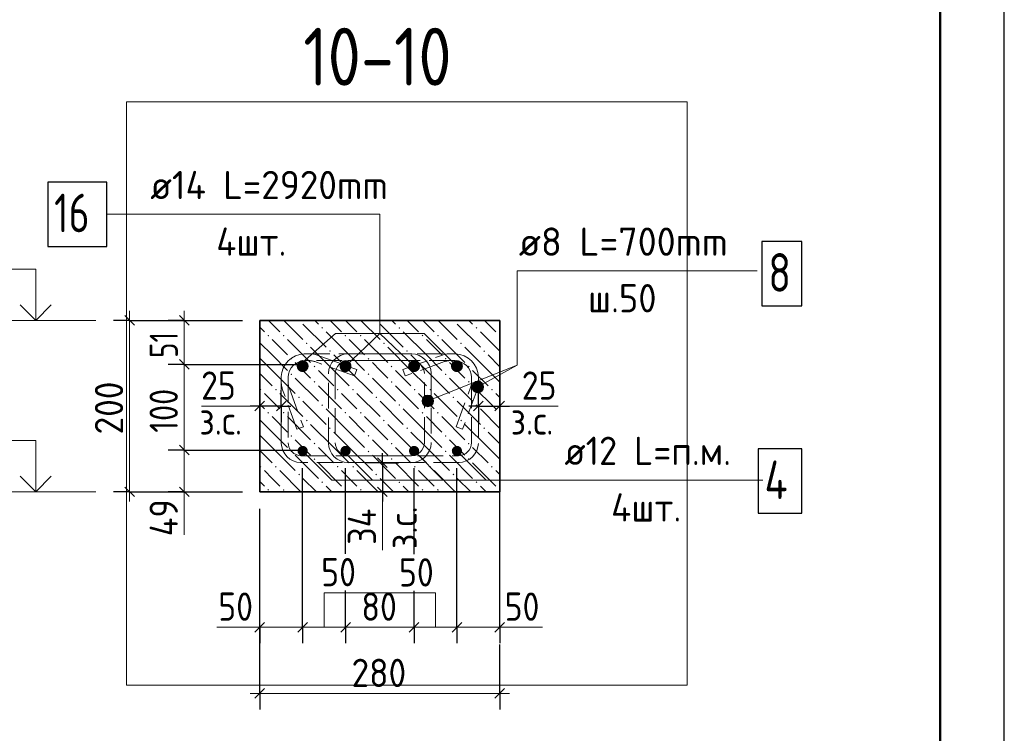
# Model space of a CAD drawing. Header units: millimetres. Extents: x 0 to 50400, y 0 to 35640.
# Tile 26 of 34: x 41210 to 50400, y 9525 to 16187. Entities that reach past the tile are written whole.
import ezdxf

# ---------------------------------------------------------------- set-up
doc = ezdxf.new("R2010")
doc.units = ezdxf.units.MM
doc.linetypes.add('______2', pattern=[324, 240, -84])
for name, color, linetype, lineweight in [('Standard', 7, 'Continuous', 25), ('ДОП Верх по Х', 7, 'Continuous', 25), ('ЖБ Перекрытие верхний уровень', 7, 'Continuous', 35), ('Размерная линия_ общее', 7, 'Continuous', 13), ('Тени', 7, 'Continuous', 13)]:
    doc.layers.add(name, color=color, linetype=linetype, lineweight=lineweight)
doc.layers.add('Поперечное армирование AW фон', color=7, linetype='______2', lineweight=13, true_color=0xa0a0a0)
doc.styles.add('ISOCPEUR', font='txt')

msp = doc.modelspace()

# ---------------------------------------------------------------- hatches: boundary and pattern name
at = {"layer": 'Standard', "linetype": 'Continuous', "lineweight": 13, "transparency": 33554687}
for points in [[(45484.8, 12705), (45439.7, 12786.2), (45432.2, 12759.8)], [(45512.1, 12711.5), (45459.7, 12805.9), (45439.7, 12786.2)], [(45512.1, 12711.5), (45439.7, 12786.2), (45484.8, 12705)], [(45532, 12731.2), (45486.9, 12812.4), (45459.7, 12805.9)], [(45532, 12731.2), (45459.7, 12805.9), (45512.1, 12711.5)], [(45539.6, 12757.6), (45513.4, 12804.9), (45486.9, 12812.4)], [(45539.6, 12757.6), (45486.9, 12812.4), (45532, 12731.2)], [(45513.4, 12804.9), (45539.6, 12757.6), (45533.1, 12784.9)], [(45484.8, 12705), (45432.2, 12759.8), (45458.4, 12712.6)], [(45458.4, 12712.6), (45432.2, 12759.8), (45438.7, 12732.5)], [(45011.3, 12574.9), (44976.7, 12661.2), (44965.9, 12635.9)], [(45011.3, 12574.9), (44965.9, 12635.9), (44986, 12585.8)], [(44986, 12585.8), (44965.9, 12635.9), (44968.9, 12608)], [(45039.1, 12578), (44999, 12678.2), (44976.7, 12661.2)], [(45039.1, 12578), (44976.7, 12661.2), (45011.3, 12574.9)], [(45061.4, 12595), (45026.8, 12681.2), (44999, 12678.2)], [(45061.4, 12595), (44999, 12678.2), (45039.1, 12578)], [(45072.2, 12620.3), (45052.1, 12670.4), (45026.8, 12681.2)], [(45072.2, 12620.3), (45026.8, 12681.2), (45061.4, 12595)], [(45052.1, 12670.4), (45072.2, 12620.3), (45069.2, 12648.2)]]:
    msp.add_hatch(color=7, dxfattribs=at).paths.add_polyline_path(points)
at = {"layer": 'ДОП Верх по Х', "linetype": 'Continuous', "lineweight": 25, "transparency": 33554687}
for points in [[(43907.1, 12952.9), (43902.8, 12974.4), (43890.7, 12992.5), (43872.5, 13004.7), (43851.1, 13008.9), (43829.6, 13004.7), (43811.4, 12992.5), (43799.3, 12974.4), (43795, 12952.9), (43799.3, 12931.5), (43811.4, 12913.3), (43829.6, 12901.2), (43851.1, 12896.9), (43872.5, 12901.2), (43890.7, 12913.3), (43902.8, 12931.5)], [(44307.1, 12952.9), (44302.8, 12974.4), (44290.6, 12992.5), (44272.5, 13004.7), (44251.1, 13008.9), (44229.6, 13004.7), (44211.5, 12992.5), (44199.3, 12974.4), (44195, 12952.9), (44199.3, 12931.5), (44211.5, 12913.3), (44229.6, 12901.2), (44251.1, 12896.9), (44272.5, 12901.2), (44290.6, 12913.3), (44302.8, 12931.5)], [(44947.1, 12952.9), (44942.8, 12974.4), (44930.7, 12992.5), (44912.5, 13004.7), (44891.1, 13008.9), (44869.6, 13004.7), (44851.5, 12992.5), (44839.3, 12974.4), (44835.1, 12952.9), (44839.3, 12931.5), (44851.5, 12913.3), (44869.6, 12901.2), (44891.1, 12896.9), (44912.5, 12901.2), (44930.7, 12913.3), (44942.8, 12931.5)], [(45347.1, 12952.9), (45342.8, 12974.4), (45330.7, 12992.5), (45312.5, 13004.7), (45291.1, 13008.9), (45269.6, 13004.7), (45251.4, 12992.5), (45239.3, 12974.4), (45235, 12952.9), (45239.3, 12931.5), (45251.4, 12913.3), (45269.6, 12901.2), (45291.1, 12896.9), (45312.5, 12901.2), (45330.7, 12913.3), (45342.8, 12931.5)]]:
    msp.add_hatch(color=7, dxfattribs=at).paths.add_polyline_path(points)
at = {"layer": 'ЖБ Перекрытие верхний уровень', "linetype": 'Continuous', "lineweight": 18, "transparency": 33554687}
for points in [[(43823.4, 13379.5), (43817.5, 13373.6), (43811.6, 13379.5)], [(44543.4, 13379.5), (44537.5, 13373.6), (44531.6, 13379.5)], [(45263.4, 13379.5), (45257.5, 13373.6), (45251.6, 13379.5)], [(43521.7, 13237.4), (43529.5, 13245.2), (43537.3, 13237.4), (43529.5, 13229.6)], [(43665.7, 13237.4), (43673.5, 13245.2), (43681.3, 13237.4), (43673.5, 13229.6)], [(44025.7, 13309.4), (44033.5, 13317.2), (44041.3, 13309.4), (44033.5, 13301.6)], [(44241.7, 13237.4), (44249.5, 13245.2), (44257.3, 13237.4), (44249.5, 13229.6)], [(44385.7, 13237.4), (44393.5, 13245.2), (44401.3, 13237.4), (44393.5, 13229.6)], [(44745.7, 13309.4), (44753.5, 13317.2), (44761.3, 13309.4), (44753.5, 13301.6)], [(44961.7, 13237.4), (44969.5, 13245.2), (44977.3, 13237.4), (44969.5, 13229.6)], [(45105.7, 13237.4), (45113.5, 13245.2), (45121.3, 13237.4), (45113.5, 13229.6)], [(45465.7, 13309.4), (45473.5, 13317.2), (45481.3, 13309.4), (45473.5, 13301.6)], [(45681.7, 13237.4), (45689.5, 13245.2), (45691, 13243.6), (45691, 13231.1), (45689.5, 13229.6)], [(43881.7, 13165.4), (43889.5, 13173.2), (43897.3, 13165.4), (43889.5, 13157.6)], [(44601.7, 13165.4), (44609.5, 13173.2), (44617.3, 13165.4), (44609.5, 13157.6)], [(45321.7, 13165.4), (45329.5, 13173.2), (45337.3, 13165.4), (45329.5, 13157.6)], [(44097.7, 13093.4), (44105.5, 13101.2), (44113.3, 13093.4), (44105.5, 13085.6)], [(44817.7, 13093.4), (44825.5, 13101.2), (44833.3, 13093.4), (44825.5, 13085.6)], [(45537.7, 13093.4), (45545.5, 13101.2), (45553.3, 13093.4), (45545.5, 13085.6)], [(43737.7, 13021.4), (43745.5, 13029.2), (43753.3, 13021.4), (43745.5, 13013.6)], [(44457.7, 13021.4), (44465.5, 13029.2), (44473.3, 13021.4), (44465.5, 13013.6)], [(45177.7, 13021.4), (45185.5, 13029.2), (45193.3, 13021.4), (45185.5, 13013.6)], [(43737.7, 12877.4), (43745.5, 12885.2), (43753.3, 12877.4), (43745.5, 12869.6)], [(43953.7, 12949.4), (43961.5, 12957.2), (43969.3, 12949.4), (43961.5, 12941.6)], [(44457.7, 12877.4), (44465.5, 12885.2), (44473.3, 12877.4), (44465.5, 12869.6)], [(44673.7, 12949.4), (44681.5, 12957.2), (44689.3, 12949.4), (44681.5, 12941.6)], [(45177.7, 12877.4), (45185.5, 12885.2), (45193.3, 12877.4), (45185.5, 12869.6)], [(45393.7, 12949.4), (45401.5, 12957.2), (45409.3, 12949.4), (45401.5, 12941.6)], [(43953.7, 12805.4), (43961.5, 12813.2), (43969.3, 12805.4), (43961.5, 12797.6)], [(44673.7, 12805.4), (44681.5, 12813.2), (44689.3, 12805.4), (44681.5, 12797.6)], [(45393.7, 12805.4), (45401.5, 12813.2), (45409.3, 12805.4), (45401.5, 12797.6)], [(43451, 12734.7), (43457.5, 12741.2), (43465.3, 12733.4), (43457.5, 12725.6), (43451, 12732)], [(43593.7, 12733.4), (43601.5, 12741.2), (43609.3, 12733.4), (43601.5, 12725.6)], [(44169.7, 12733.4), (44177.5, 12741.2), (44185.3, 12733.4), (44177.5, 12725.6)], [(44313.7, 12733.4), (44321.5, 12741.2), (44329.3, 12733.4), (44321.5, 12725.6)], [(44889.7, 12733.4), (44897.5, 12741.2), (44905.3, 12733.4), (44897.5, 12725.6)], [(45033.7, 12733.4), (45041.5, 12741.2), (45049.3, 12733.4), (45041.5, 12725.6)], [(45609.7, 12733.4), (45617.5, 12741.2), (45625.3, 12733.4), (45617.5, 12725.6)], [(43809.7, 12661.4), (43817.5, 12669.2), (43825.3, 12661.4), (43817.5, 12653.6)], [(44025.7, 12589.4), (44033.5, 12597.2), (44041.3, 12589.4), (44033.5, 12581.6)], [(44529.7, 12661.4), (44537.5, 12669.2), (44545.3, 12661.4), (44537.5, 12653.6)], [(44745.7, 12589.4), (44753.5, 12597.2), (44761.3, 12589.4), (44753.5, 12581.6)], [(45249.7, 12661.4), (45257.5, 12669.2), (45265.3, 12661.4), (45257.5, 12653.6)], [(45465.7, 12589.4), (45473.5, 12597.2), (45481.3, 12589.4), (45473.5, 12581.6)], [(43521.7, 12517.4), (43529.5, 12525.2), (43537.3, 12517.4), (43529.5, 12509.6)], [(43665.7, 12517.4), (43673.5, 12525.2), (43681.3, 12517.4), (43673.5, 12509.6)], [(44241.7, 12517.4), (44249.5, 12525.2), (44257.3, 12517.4), (44249.5, 12509.6)], [(44385.7, 12517.4), (44393.5, 12525.2), (44401.3, 12517.4), (44393.5, 12509.6)], [(44961.7, 12517.4), (44969.5, 12525.2), (44977.3, 12517.4), (44969.5, 12509.6)], [(45105.7, 12517.4), (45113.5, 12525.2), (45121.3, 12517.4), (45113.5, 12509.6)], [(45681.7, 12517.4), (45689.5, 12525.2), (45691, 12523.6), (45691, 12511.1), (45689.5, 12509.6)], [(43881.7, 12445.4), (43889.5, 12453.2), (43897.3, 12445.4), (43889.5, 12437.6)], [(44601.7, 12445.4), (44609.5, 12453.2), (44617.3, 12445.4), (44609.5, 12437.6)], [(45321.7, 12445.4), (45329.5, 12453.2), (45337.3, 12445.4), (45329.5, 12437.6)], [(44097.7, 12373.4), (44105.5, 12381.2), (44113.3, 12373.4), (44105.5, 12365.6)], [(44817.7, 12373.4), (44825.5, 12381.2), (44833.3, 12373.4), (44825.5, 12365.6)], [(45537.7, 12373.4), (45545.5, 12381.2), (45553.3, 12373.4), (45545.5, 12365.6)], [(43737.7, 12301.4), (43745.5, 12309.2), (43753.3, 12301.4), (43745.5, 12293.6)], [(43953.7, 12229.4), (43961.5, 12237.2), (43969.3, 12229.4), (43961.5, 12221.6)], [(44457.7, 12301.4), (44465.5, 12309.2), (44473.3, 12301.4), (44465.5, 12293.6)], [(44673.7, 12229.4), (44681.5, 12237.2), (44689.3, 12229.4), (44681.5, 12221.6)], [(45177.7, 12301.4), (45185.5, 12309.2), (45193.3, 12301.4), (45185.5, 12293.6)], [(45393.7, 12229.4), (45401.5, 12237.2), (45409.3, 12229.4), (45401.5, 12221.6)], [(43737.7, 12157.4), (43745.5, 12165.2), (43753.3, 12157.4), (43745.5, 12149.6)], [(44457.7, 12157.4), (44465.5, 12165.2), (44473.3, 12157.4), (44465.5, 12149.6)], [(45177.7, 12157.4), (45185.5, 12165.2), (45193.3, 12157.4), (45185.5, 12149.6)], [(43953.7, 12085.4), (43961.5, 12093.2), (43969.3, 12085.4), (43961.5, 12077.6)], [(44673.7, 12085.4), (44681.5, 12093.2), (44689.3, 12085.4), (44681.5, 12077.6)], [(45393.7, 12085.4), (45401.5, 12093.2), (45409.3, 12085.4), (45401.5, 12077.6)], [(43451, 12014.7), (43457.5, 12021.2), (43465.3, 12013.4), (43457.5, 12005.6), (43451, 12012)], [(43593.7, 12013.4), (43601.5, 12021.2), (43609.3, 12013.4), (43601.5, 12005.6)], [(43809.7, 11941.4), (43817.5, 11949.2), (43825.3, 11941.4), (43817.5, 11933.6)], [(44169.7, 12013.4), (44177.5, 12021.2), (44185.3, 12013.4), (44177.5, 12005.6)], [(44313.7, 12013.4), (44321.5, 12021.2), (44329.3, 12013.4), (44321.5, 12005.6)], [(44529.7, 11941.4), (44537.5, 11949.2), (44545.3, 11941.4), (44537.5, 11933.6)], [(44889.7, 12013.4), (44897.5, 12021.2), (44905.3, 12013.4), (44897.5, 12005.6)], [(45033.7, 12013.4), (45041.5, 12021.2), (45049.3, 12013.4), (45041.5, 12005.6)], [(45249.7, 11941.4), (45257.5, 11949.2), (45265.3, 11941.4), (45257.5, 11933.6)], [(45609.7, 12013.4), (45617.5, 12021.2), (45625.3, 12013.4), (45617.5, 12005.6)], [(44025.7, 11869.4), (44033.5, 11877.2), (44041.3, 11869.4), (44033.5, 11861.6)], [(44745.7, 11869.4), (44753.5, 11877.2), (44761.3, 11869.4), (44753.5, 11861.6)], [(45465.7, 11869.4), (45473.5, 11877.2), (45481.3, 11869.4), (45473.5, 11861.6)], [(43521.7, 11797.4), (43529.5, 11805.2), (43537.3, 11797.4), (43529.5, 11789.6)], [(43665.7, 11797.4), (43673.5, 11805.2), (43681.3, 11797.4), (43673.5, 11789.6)], [(44241.7, 11797.4), (44249.5, 11805.2), (44257.3, 11797.4), (44249.5, 11789.6)], [(44385.7, 11797.4), (44393.5, 11805.2), (44401.3, 11797.4), (44393.5, 11789.6)], [(44961.7, 11797.4), (44969.5, 11805.2), (44977.3, 11797.4), (44969.5, 11789.6)], [(45105.7, 11797.4), (45113.5, 11805.2), (45121.3, 11797.4), (45113.5, 11789.6)], [(45681.7, 11797.4), (45689.5, 11805.2), (45691, 11803.6), (45691, 11791.1), (45689.5, 11789.6)]]:
    msp.add_hatch(color=7, dxfattribs=at).paths.add_polyline_path(points, flags=16)
at = {"layer": 'Тени', "linetype": 'Continuous', "lineweight": 13, "transparency": 33554687}
for points in [[(43899.1, 12160.9), (43895.4, 12179.3), (43885, 12194.9), (43869.4, 12205.3), (43851, 12208.9), (43832.7, 12205.3), (43817.1, 12194.9), (43806.7, 12179.3), (43803.1, 12160.9), (43806.7, 12142.6), (43817.1, 12127), (43832.7, 12116.6), (43851, 12112.9), (43869.4, 12116.6), (43885, 12127), (43895.4, 12142.6)], [(44299.1, 12160.9), (44295.4, 12179.3), (44285, 12194.9), (44269.4, 12205.3), (44251, 12208.9), (44232.7, 12205.3), (44217.1, 12194.9), (44206.7, 12179.3), (44203.1, 12160.9), (44206.7, 12142.6), (44217.1, 12127), (44232.7, 12116.6), (44251, 12112.9), (44269.4, 12116.6), (44285, 12127), (44295.4, 12142.6)], [(44939, 12160.9), (44935.4, 12179.3), (44925, 12194.9), (44909.4, 12205.3), (44891, 12208.9), (44872.7, 12205.3), (44857.1, 12194.9), (44846.7, 12179.3), (44843, 12160.9), (44846.7, 12142.6), (44857.1, 12127), (44872.7, 12116.6), (44891, 12112.9), (44909.4, 12116.6), (44925, 12127), (44935.4, 12142.6)], [(45339.1, 12160.9), (45335.4, 12179.3), (45325, 12194.9), (45309.4, 12205.3), (45291, 12208.9), (45272.7, 12205.3), (45257.1, 12194.9), (45246.7, 12179.3), (45243.1, 12160.9), (45246.7, 12142.6), (45257.1, 12127), (45272.7, 12116.6), (45291, 12112.9), (45309.4, 12116.6), (45325, 12127), (45335.4, 12142.6)]]:
    msp.add_hatch(color=7, dxfattribs=at).paths.add_polyline_path(points)

# ---------------------------------------------------------------- linework, layer by layer
at = {"layer": 'Standard', "color": 7, "linetype": 'Continuous', "lineweight": 13, "transparency": 33554687}
for p, q in [((44571.1, 14370.7), (42023.1, 14370.7)), ((44571.1, 13258.4), (44571.1, 14370.7)), ((41119.6, 13379.5), (41919.6, 13379.5)), ((44156.5, 13258.4), (43826.6, 12968.9)), ((44985.6, 13258.4), (44156.5, 13258.4)), ((44251.1, 12952.9), (44571.1, 13258.4)), ((44891.1, 12952.9), (44571.1, 13258.4)), ((45291.1, 12952.9), (44985.6, 13258.4)), ((45852.2, 12962.1), (45019.1, 12628.1)), ((45459.7, 12805.9), (45459.7, 12805.9)), ((45533.1, 12784.9), (45533.1, 12784.9)), ((45438.7, 12732.5), (45438.7, 12732.5)), ((45512.1, 12711.5), (45512.1, 12711.5)), ((44968.9, 12608), (44968.9, 12608)), ((44999, 12678.2), (44999, 12678.2)), ((45069.2, 12648.2), (45069.2, 12648.2)), ((43451, 12579.5), (42907.1, 12579.5)), ((45039.1, 12578), (45039.1, 12578)), ((45691.1, 12579.5), (46235, 12579.5)), ((43851, 12160.9), (44122.6, 11889.4)), ((44891, 12160.9), (45162.6, 11889.4)), ((45291, 12160.9), (45562.6, 11889.4)), ((44275.2, 12116.3), (44502.1, 11889.4)), ((44122.6, 11889.4), (48146.6, 11889.4)), ((41119.6, 11779.5), (41919.6, 11779.5)), ((42746.2, 11779.5), (42746.2, 11379.5)), ((44596, 11235.4), (44596, 11779.5)), ((44050.8, 10515.8), (44050.8, 10835.8)), ((44050.8, 10835.8), (44602.8, 10835.8)), ((45091.3, 10835.8), (44539.3, 10835.8)), ((45091.3, 10515.8), (45091.3, 10835.8)), ((43451, 10515.8), (43051, 10515.8)), ((45691, 10515.8), (46091, 10515.8))]:
    msp.add_line(p, q, dxfattribs=at)
at = {"layer": 'Standard', "color": 7, "linetype": 'Continuous', "lineweight": 25, "transparency": 33554687}
msp.add_lwpolyline([(0, 0), (50400, 0), (50400, 35640), (0, 35640), (0, 0)], close=True, dxfattribs=at)
at = {"layer": 'Standard', "color": 7, "linetype": 'Continuous', "lineweight": 50, "transparency": 33554687}
msp.add_lwpolyline([(2400, 35040), (49800, 35040), (49800, 600), (2400, 600), (2400, 35040)], close=True, dxfattribs=at)
at = {"layer": 'Standard', "color": 254, "linetype": 'Continuous', "lineweight": 13, "true_color": 0xc4c4ff, "transparency": 33554687}
msp.add_lwpolyline([(42206.4, 9973.9), (47441.1, 9973.9), (47441.1, 15419.7), (42206.4, 15419.7), (42206.4, 9973.9)], dxfattribs=at)
at = {"layer": 'Standard', "color": 7, "linetype": 'Continuous', "lineweight": 13, "transparency": 33554687}
for points in [[(41359.6, 13379.5), (41359.6, 13859.5), (40131.6, 13859.5)], [(48092.2, 13842.1), (45852.2, 13842.1), (45852.2, 12962.1), (45485.9, 12758.7)], [(41359.6, 11779.5), (41359.6, 12259.5), (40131.6, 12259.5)]]:
    msp.add_lwpolyline(points, dxfattribs=at)
at = {"layer": 'Standard', "color": 7, "linetype": 'Continuous', "lineweight": 35, "transparency": 33554687}
for points in [[(41504.8, 13524.7), (41359.6, 13379.5), (41214.3, 13524.7)], [(41504.8, 11924.7), (41359.6, 11779.5), (41214.3, 11924.7)]]:
    msp.add_lwpolyline(points, dxfattribs=at)
at = {"layer": 'Standard', "color": 7, "linetype": 'Continuous', "lineweight": 13, "transparency": 33554687}
for centre in [(45485.9, 12758.7), (45019.1, 12628.1)]:
    msp.add_circle(centre, 54, dxfattribs=at)
at = {"layer": 'ДОП Верх по Х', "color": 7, "linetype": 'Continuous', "lineweight": 25, "transparency": 33554687}
msp.add_lwpolyline([(41471.1, 14070.7), (42023.1, 14070.7), (42023.1, 14670.7), (41471.1, 14670.7), (41471.1, 14070.7)], dxfattribs=at)
at = {"layer": 'ЖБ Перекрытие верхний уровень', "color": 7, "linetype": 'Continuous', "lineweight": 35, "transparency": 33554687}
for p, q in [((43451, 13379.5), (43451, 11779.5)), ((45691, 13379.5), (43451, 13379.5)), ((45691, 11779.5), (45691, 13379.5)), ((43451, 11779.5), (45691, 11779.5))]:
    msp.add_line(p, q, dxfattribs=at)
at = {"layer": 'ЖБ Перекрытие верхний уровень', "color": 9, "linetype": 'Continuous', "lineweight": 18, "true_color": 0xc7c7c7, "transparency": 33554687}
for p, q in [((43565.5, 13345.4), (43531.4, 13379.5)), ((43637.5, 13273.4), (43565.5, 13345.4)), ((43675.4, 13379.5), (43853.5, 13201.4)), ((43853.5, 13345.4), (44069.5, 13129.4)), ((43963.4, 13379.5), (43997.5, 13345.4)), ((44107.4, 13379.5), (44213.5, 13273.4)), ((44285.5, 13345.4), (44251.4, 13379.5)), ((44357.5, 13273.4), (44285.5, 13345.4)), ((44395.4, 13379.5), (44573.5, 13201.4)), ((44573.5, 13345.4), (44789.5, 13129.4)), ((44683.4, 13379.5), (44717.5, 13345.4)), ((44827.4, 13379.5), (44933.5, 13273.4)), ((45005.5, 13345.4), (44971.4, 13379.5)), ((45077.5, 13273.4), (45005.5, 13345.4)), ((45115.4, 13379.5), (45293.5, 13201.4)), ((45293.5, 13345.4), (45509.5, 13129.4)), ((45403.4, 13379.5), (45437.5, 13345.4)), ((45547.4, 13379.5), (45653.5, 13273.4)), ((43451, 13315.8), (43493.5, 13273.4)), ((44285.5, 13057.4), (44069.5, 13273.4)), ((45005.5, 13057.4), (44789.5, 13273.4)), ((45691, 13091.8), (45509.5, 13273.4)), ((43565.5, 13057.4), (43451, 13171.8)), ((43565.5, 13201.4), (43709.5, 13057.4)), ((43709.5, 13201.4), (43925.5, 12985.4)), ((44285.5, 13201.4), (44429.5, 13057.4)), ((44429.5, 13201.4), (44645.5, 12985.4)), ((45005.5, 13201.4), (45149.5, 13057.4)), ((45149.5, 13201.4), (45365.5, 12985.4)), ((43565.5, 13057.4), (43709.5, 12913.4)), ((44141.5, 12913.4), (43925.5, 13129.4)), ((44141.5, 13057.4), (44285.5, 12913.4)), ((44285.5, 13057.4), (44429.5, 12913.4)), ((44861.5, 12913.4), (44645.5, 13129.4)), ((44861.5, 13057.4), (45005.5, 12913.4)), ((45005.5, 13057.4), (45149.5, 12913.4)), ((45581.5, 12913.4), (45365.5, 13129.4)), ((45581.5, 13057.4), (45691, 12947.8)), ((43451, 13027.8), (43565.5, 12913.4)), ((43853.5, 12913.4), (43781.5, 12985.4)), ((44573.5, 12913.4), (44501.5, 12985.4)), ((45293.5, 12913.4), (45221.5, 12985.4)), ((43451, 12883.8), (43565.5, 12769.4)), ((43565.5, 12913.4), (43781.5, 12697.4)), ((43925.5, 12841.4), (43853.5, 12913.4)), ((43997.5, 12913.4), (44141.5, 12769.4)), ((44141.5, 12913.4), (44285.5, 12769.4)), ((44285.5, 12913.4), (44501.5, 12697.4)), ((44645.5, 12841.4), (44573.5, 12913.4)), ((44717.5, 12913.4), (44861.5, 12769.4)), ((44861.5, 12913.4), (45005.5, 12769.4)), ((45005.5, 12913.4), (45221.5, 12697.4)), ((45365.5, 12841.4), (45293.5, 12913.4)), ((45437.5, 12913.4), (45581.5, 12769.4)), ((45581.5, 12913.4), (45691, 12803.8)), ((43781.5, 12841.4), (43997.5, 12625.4)), ((44501.5, 12841.4), (44717.5, 12625.4)), ((45221.5, 12841.4), (45437.5, 12625.4)), ((43565.5, 12625.4), (43493.5, 12697.4)), ((43637.5, 12697.4), (43853.5, 12481.4)), ((43997.5, 12769.4), (44213.5, 12553.4)), ((44285.5, 12625.4), (44213.5, 12697.4)), ((44357.5, 12697.4), (44573.5, 12481.4)), ((44717.5, 12769.4), (44933.5, 12553.4)), ((45005.5, 12625.4), (44933.5, 12697.4)), ((45077.5, 12697.4), (45293.5, 12481.4)), ((45437.5, 12769.4), (45653.5, 12553.4)), ((45691, 12659.8), (45653.5, 12697.4)), ((43451, 12595.8), (43493.5, 12553.4)), ((43637.5, 12553.4), (43565.5, 12625.4)), ((43853.5, 12625.4), (44069.5, 12409.4)), ((44357.5, 12553.4), (44285.5, 12625.4)), ((44573.5, 12625.4), (44789.5, 12409.4)), ((45077.5, 12553.4), (45005.5, 12625.4)), ((45293.5, 12625.4), (45509.5, 12409.4)), ((44285.5, 12337.4), (44069.5, 12553.4)), ((45005.5, 12337.4), (44789.5, 12553.4)), ((45691, 12371.8), (45509.5, 12553.4)), ((43565.5, 12337.4), (43451, 12451.8)), ((43565.5, 12481.4), (43709.5, 12337.4)), ((43709.5, 12481.4), (43925.5, 12265.4)), ((44141.5, 12193.4), (43925.5, 12409.4)), ((44285.5, 12481.4), (44429.5, 12337.4)), ((44429.5, 12481.4), (44645.5, 12265.4)), ((44861.5, 12193.4), (44645.5, 12409.4)), ((45005.5, 12481.4), (45149.5, 12337.4)), ((45149.5, 12481.4), (45365.5, 12265.4)), ((45581.5, 12193.4), (45365.5, 12409.4)), ((43565.5, 12337.4), (43709.5, 12193.4)), ((44141.5, 12337.4), (44285.5, 12193.4)), ((44285.5, 12337.4), (44429.5, 12193.4)), ((44861.5, 12337.4), (45005.5, 12193.4)), ((45005.5, 12337.4), (45149.5, 12193.4)), ((45581.5, 12337.4), (45691, 12227.8)), ((43451, 12307.8), (43565.5, 12193.4)), ((43853.5, 12193.4), (43781.5, 12265.4)), ((44573.5, 12193.4), (44501.5, 12265.4)), ((45293.5, 12193.4), (45221.5, 12265.4)), ((43451, 12163.8), (43565.5, 12049.4)), ((43565.5, 12193.4), (43781.5, 11977.4)), ((43925.5, 12121.4), (43853.5, 12193.4)), ((43997.5, 12193.4), (44141.5, 12049.4)), ((44141.5, 12193.4), (44285.5, 12049.4)), ((44285.5, 12193.4), (44501.5, 11977.4)), ((44645.5, 12121.4), (44573.5, 12193.4)), ((44717.5, 12193.4), (44861.5, 12049.4)), ((44861.5, 12193.4), (45005.5, 12049.4)), ((45005.5, 12193.4), (45221.5, 11977.4)), ((45365.5, 12121.4), (45293.5, 12193.4)), ((45437.5, 12193.4), (45581.5, 12049.4)), ((45581.5, 12193.4), (45691, 12083.8)), ((43781.5, 12121.4), (43997.5, 11905.4)), ((43997.5, 12049.4), (44213.5, 11833.4)), ((44501.5, 12121.4), (44717.5, 11905.4)), ((44717.5, 12049.4), (44933.5, 11833.4)), ((45221.5, 12121.4), (45437.5, 11905.4)), ((45437.5, 12049.4), (45653.5, 11833.4)), ((43565.5, 11905.4), (43493.5, 11977.4)), ((43637.5, 11977.4), (43835.4, 11779.5)), ((44285.5, 11905.4), (44213.5, 11977.4)), ((44357.5, 11977.4), (44555.4, 11779.5)), ((45005.5, 11905.4), (44933.5, 11977.4)), ((45077.5, 11977.4), (45275.4, 11779.5)), ((45691, 11939.8), (45653.5, 11977.4)), ((43451, 11875.8), (43493.5, 11833.4)), ((43637.5, 11833.4), (43565.5, 11905.4)), ((43853.5, 11905.4), (43979.4, 11779.5)), ((44357.5, 11833.4), (44285.5, 11905.4)), ((44573.5, 11905.4), (44699.4, 11779.5)), ((45077.5, 11833.4), (45005.5, 11905.4)), ((45293.5, 11905.4), (45419.4, 11779.5)), ((44123.4, 11779.5), (44069.5, 11833.4)), ((44843.4, 11779.5), (44789.5, 11833.4)), ((45563.4, 11779.5), (45509.5, 11833.4))]:
    msp.add_line(p, q, dxfattribs=at)
at = {"layer": 'Поперечное армирование AW фон', "color": 7, "linetype": 'Continuous', "lineweight": 25, "transparency": 33554687}
msp.add_lwpolyline([(48137.2, 13515.6), (48509.2, 13515.6), (48509.2, 14115.6), (48137.2, 14115.6), (48137.2, 13515.6)], dxfattribs=at)
msp.add_lwpolyline([(48137.2, 13515.6), (48509.2, 13515.6), (48509.2, 14115.6), (48137.2, 14115.6), (48137.2, 13515.6)], dxfattribs=at)
at = {"layer": 'Поперечное армирование AW фон', "color": 253, "linetype": '______2', "lineweight": 13, "true_color": 0xa0a0a0, "transparency": 33554687}
for points in [[(43797.8, 12363.9), (43663.7, 12732.2), (43660.9, 12740.8), (43658.4, 12749.7), (43656.2, 12758.7), (43654.4, 12767.7), (43653, 12776.8), (43652, 12786), (43651.3, 12795.2), (43651, 12804.3), (43651, 12854.9), (43656.5, 12893.9), (43669.9, 12934.5), (43690.8, 12972), (43716.6, 13002.8), (43747.4, 13028.5), (43784.8, 13049.4), (43825.4, 13062.8), (43864.5, 13068.3), (44871.3, 13068.3), (44904.1, 13063.7), (44938.3, 13052.4), (44969.9, 13034.8), (44995.8, 13013.1), (45017.5, 12987.1), (45035.2, 12955.6), (45046.5, 12921.3), (45051, 12888.5), (45051, 12232), (45046.5, 12199.2), (45035.2, 12165), (45017.5, 12133.5), (44995.8, 12107.5), (44969.9, 12085.8), (44938.3, 12068.1), (44904.1, 12056.8), (44871.3, 12052.3), (43830.8, 12052.3), (43798, 12056.8), (43763.8, 12068.1), (43732.2, 12085.8), (43706.3, 12107.5), (43684.6, 12133.5), (43666.9, 12165), (43655.6, 12199.2), (43651, 12232), (43651, 12854.9), (43656.5, 12893.9), (43669.9, 12934.5), (43690.8, 12972), (43716.6, 13002.8), (43747.4, 13028.5), (43784.8, 13049.4), (43825.4, 13062.8), (43864.5, 13068.3), (43915.1, 13068.3), (43924.1, 13068), (43933.3, 13067.3), (43942.5, 13066.3), (43951.6, 13064.9), (43960.6, 13063.1), (43969.6, 13060.9), (43978.5, 13058.4), (43987.1, 13055.6), (44355.5, 12921.5), (44333.6, 12861.4), (43966.1, 12995.1), (43959.7, 12997.2), (43953.4, 12999), (43946.9, 13000.6), (43940.5, 13001.8), (43934, 13002.8), (43927.4, 13003.6), (43920.8, 13004.1), (43914.1, 13004.3), (43868.9, 13004.3), (43840, 13000.3), (43810.7, 12990.6), (43783.8, 12975.6), (43762, 12957.3), (43743.8, 12935.5), (43728.7, 12908.6), (43719.1, 12879.4), (43715, 12850.4), (43715, 12236.5), (43718.2, 12213.8), (43725.7, 12190.9), (43737.5, 12169.9), (43751.7, 12152.9), (43768.7, 12138.7), (43789.7, 12127), (43812.5, 12119.4), (43835.2, 12116.3), (44866.9, 12116.3), (44889.6, 12119.4), (44912.4, 12127), (44933.4, 12138.7), (44950.4, 12152.9), (44964.6, 12169.9), (44976.4, 12190.9), (44983.9, 12213.8), (44987.1, 12236.5), (44987.1, 12884.1), (44983.9, 12906.8), (44976.4, 12929.7), (44964.6, 12950.6), (44950.4, 12967.6), (44933.4, 12981.8), (44912.4, 12993.6), (44889.6, 13001.1), (44866.9, 13004.3), (43868.9, 13004.3), (43840, 13000.3), (43810.7, 12990.6), (43783.8, 12975.6), (43762, 12957.3), (43743.8, 12935.5), (43728.7, 12908.6), (43719.1, 12879.4), (43715, 12850.4), (43715, 12805.3), (43715.3, 12798.5), (43715.7, 12791.9), (43716.5, 12785.4), (43717.5, 12778.9), (43718.8, 12772.4), (43720.3, 12766), (43722.1, 12759.6), (43724.2, 12753.2), (43858, 12385.8), (43797.8, 12363.9)], [(43797.8, 12363.9), (43663.7, 12732.2), (43660.9, 12740.8), (43658.4, 12749.7), (43656.2, 12758.7), (43654.4, 12767.7), (43653, 12776.8), (43652, 12786), (43651.3, 12795.2), (43651, 12804.3), (43651, 12854.9), (43656.5, 12893.9), (43669.9, 12934.5), (43690.8, 12972), (43716.6, 13002.8), (43747.4, 13028.5), (43784.8, 13049.4), (43825.4, 13062.8), (43864.5, 13068.3), (44871.3, 13068.3), (44904.1, 13063.7), (44938.3, 13052.4), (44969.9, 13034.8), (44995.8, 13013.1), (45017.5, 12987.1), (45035.2, 12955.6), (45046.5, 12921.3), (45051, 12888.5), (45051, 12232), (45046.5, 12199.2), (45035.2, 12165), (45017.5, 12133.5), (44995.8, 12107.5), (44969.9, 12085.8), (44938.3, 12068.1), (44904.1, 12056.8), (44871.3, 12052.3), (43830.8, 12052.3), (43798, 12056.8), (43763.8, 12068.1), (43732.2, 12085.8), (43706.3, 12107.5), (43684.6, 12133.5), (43666.9, 12165), (43655.6, 12199.2), (43651, 12232), (43651, 12854.9), (43656.5, 12893.9), (43669.9, 12934.5), (43690.8, 12972), (43716.6, 13002.8), (43747.4, 13028.5), (43784.8, 13049.4), (43825.4, 13062.8), (43864.5, 13068.3), (43915.1, 13068.3), (43924.1, 13068), (43933.3, 13067.3), (43942.5, 13066.3), (43951.6, 13064.9), (43960.6, 13063.1), (43969.6, 13060.9), (43978.5, 13058.4), (43987.1, 13055.6), (44355.5, 12921.5), (44333.6, 12861.4), (43966.1, 12995.1), (43959.7, 12997.2), (43953.4, 12999), (43946.9, 13000.6), (43940.5, 13001.8), (43934, 13002.8), (43927.4, 13003.6), (43920.8, 13004.1), (43914.1, 13004.3), (43868.9, 13004.3), (43840, 13000.3), (43810.7, 12990.6), (43783.8, 12975.6), (43762, 12957.3), (43743.8, 12935.5), (43728.7, 12908.6), (43719.1, 12879.4), (43715, 12850.4), (43715, 12236.5), (43718.2, 12213.8), (43725.7, 12190.9), (43737.5, 12169.9), (43751.7, 12152.9), (43768.7, 12138.7), (43789.7, 12127), (43812.5, 12119.4), (43835.2, 12116.3), (44866.9, 12116.3), (44889.6, 12119.4), (44912.4, 12127), (44933.4, 12138.7), (44950.4, 12152.9), (44964.6, 12169.9), (44976.4, 12190.9), (44983.9, 12213.8), (44987.1, 12236.5), (44987.1, 12884.1), (44983.9, 12906.8), (44976.4, 12929.7), (44964.6, 12950.6), (44950.4, 12967.6), (44933.4, 12981.8), (44912.4, 12993.6), (44889.6, 13001.1), (44866.9, 13004.3), (43868.9, 13004.3), (43840, 13000.3), (43810.7, 12990.6), (43783.8, 12975.6), (43762, 12957.3), (43743.8, 12935.5), (43728.7, 12908.6), (43719.1, 12879.4), (43715, 12850.4), (43715, 12805.3), (43715.3, 12798.5), (43715.7, 12791.9), (43716.5, 12785.4), (43717.5, 12778.9), (43718.8, 12772.4), (43720.3, 12766), (43722.1, 12759.6), (43724.2, 12753.2), (43858, 12385.8), (43797.8, 12363.9)], [(45284.1, 12385.8), (45417.9, 12753.2), (45420, 12759.6), (45421.8, 12766), (45423.3, 12772.4), (45424.6, 12778.9), (45425.6, 12785.4), (45426.4, 12791.9), (45426.8, 12798.5), (45427.1, 12805.3), (45427.1, 12850.4), (45423, 12879.4), (45413.4, 12908.6), (45398.3, 12935.5), (45380.1, 12957.3), (45358.3, 12975.6), (45331.4, 12990.6), (45302.1, 13000.3), (45273.2, 13004.3), (44275.2, 13004.3), (44252.5, 13001.1), (44229.7, 12993.6), (44208.7, 12981.8), (44191.7, 12967.6), (44177.5, 12950.6), (44165.7, 12929.7), (44158.2, 12906.8), (44155, 12884.1), (44155, 12236.5), (44158.2, 12213.8), (44165.7, 12190.9), (44177.5, 12169.9), (44191.7, 12152.9), (44208.7, 12138.7), (44229.7, 12127), (44252.5, 12119.4), (44275.2, 12116.3), (45306.9, 12116.3), (45329.6, 12119.4), (45352.4, 12127), (45373.4, 12138.7), (45390.4, 12152.9), (45404.6, 12169.9), (45416.3, 12190.9), (45423.9, 12213.8), (45427.1, 12236.5), (45427.1, 12850.4), (45423, 12879.4), (45413.4, 12908.6), (45398.3, 12935.5), (45380.1, 12957.3), (45358.3, 12975.6), (45331.4, 12990.6), (45302.1, 13000.3), (45273.2, 13004.3), (45228, 13004.3), (45221.3, 13004.1), (45214.7, 13003.6), (45208.1, 13002.8), (45201.6, 13001.8), (45195.2, 13000.6), (45188.7, 12999), (45182.4, 12997.2), (45176, 12995.1), (44808.5, 12861.4), (44786.6, 12921.5), (45155, 13055.6), (45163.6, 13058.4), (45172.5, 13060.9), (45181.5, 13063.1), (45190.5, 13064.9), (45199.6, 13066.3), (45208.8, 13067.3), (45218, 13068), (45227, 13068.3), (45277.6, 13068.3), (45316.7, 13062.8), (45357.3, 13049.4), (45394.7, 13028.5), (45425.5, 13002.8), (45451.3, 12972), (45472.2, 12934.5), (45485.6, 12893.9), (45491, 12854.9), (45491, 12232), (45486.5, 12199.2), (45475.2, 12165), (45457.5, 12133.5), (45435.8, 12107.5), (45409.9, 12085.8), (45378.3, 12068.1), (45344.1, 12056.8), (45311.3, 12052.3), (44270.8, 12052.3), (44238, 12056.8), (44203.8, 12068.1), (44172.2, 12085.8), (44146.3, 12107.5), (44124.6, 12133.5), (44106.9, 12165), (44095.6, 12199.2), (44091, 12232), (44091, 12888.5), (44095.6, 12921.3), (44106.9, 12955.6), (44124.6, 12987.1), (44146.3, 13013.1), (44172.2, 13034.8), (44203.8, 13052.4), (44238, 13063.7), (44270.8, 13068.3), (45277.6, 13068.3), (45316.7, 13062.8), (45357.3, 13049.4), (45394.7, 13028.5), (45425.5, 13002.8), (45451.3, 12972), (45472.2, 12934.5), (45485.6, 12893.9), (45491, 12854.9), (45491, 12804.3), (45490.8, 12795.2), (45490.1, 12786), (45489.1, 12776.8), (45487.7, 12767.7), (45485.9, 12758.7), (45483.7, 12749.7), (45481.2, 12740.8), (45478.4, 12732.2), (45344.3, 12363.9), (45284.1, 12385.8)], [(45284.1, 12385.8), (45417.9, 12753.2), (45420, 12759.6), (45421.8, 12766), (45423.3, 12772.4), (45424.6, 12778.9), (45425.6, 12785.4), (45426.4, 12791.9), (45426.8, 12798.5), (45427.1, 12805.3), (45427.1, 12850.4), (45423, 12879.4), (45413.4, 12908.6), (45398.3, 12935.5), (45380.1, 12957.3), (45358.3, 12975.6), (45331.4, 12990.6), (45302.1, 13000.3), (45273.2, 13004.3), (44275.2, 13004.3), (44252.5, 13001.1), (44229.7, 12993.6), (44208.7, 12981.8), (44191.7, 12967.6), (44177.5, 12950.6), (44165.7, 12929.7), (44158.2, 12906.8), (44155, 12884.1), (44155, 12236.5), (44158.2, 12213.8), (44165.7, 12190.9), (44177.5, 12169.9), (44191.7, 12152.9), (44208.7, 12138.7), (44229.7, 12127), (44252.5, 12119.4), (44275.2, 12116.3), (45306.9, 12116.3), (45329.6, 12119.4), (45352.4, 12127), (45373.4, 12138.7), (45390.4, 12152.9), (45404.6, 12169.9), (45416.3, 12190.9), (45423.9, 12213.8), (45427.1, 12236.5), (45427.1, 12850.4), (45423, 12879.4), (45413.4, 12908.6), (45398.3, 12935.5), (45380.1, 12957.3), (45358.3, 12975.6), (45331.4, 12990.6), (45302.1, 13000.3), (45273.2, 13004.3), (45228, 13004.3), (45221.3, 13004.1), (45214.7, 13003.6), (45208.1, 13002.8), (45201.6, 13001.8), (45195.2, 13000.6), (45188.7, 12999), (45182.4, 12997.2), (45176, 12995.1), (44808.5, 12861.4), (44786.6, 12921.5), (45155, 13055.6), (45163.6, 13058.4), (45172.5, 13060.9), (45181.5, 13063.1), (45190.5, 13064.9), (45199.6, 13066.3), (45208.8, 13067.3), (45218, 13068), (45227, 13068.3), (45277.6, 13068.3), (45316.7, 13062.8), (45357.3, 13049.4), (45394.7, 13028.5), (45425.5, 13002.8), (45451.3, 12972), (45472.2, 12934.5), (45485.6, 12893.9), (45491, 12854.9), (45491, 12232), (45486.5, 12199.2), (45475.2, 12165), (45457.5, 12133.5), (45435.8, 12107.5), (45409.9, 12085.8), (45378.3, 12068.1), (45344.1, 12056.8), (45311.3, 12052.3), (44270.8, 12052.3), (44238, 12056.8), (44203.8, 12068.1), (44172.2, 12085.8), (44146.3, 12107.5), (44124.6, 12133.5), (44106.9, 12165), (44095.6, 12199.2), (44091, 12232), (44091, 12888.5), (44095.6, 12921.3), (44106.9, 12955.6), (44124.6, 12987.1), (44146.3, 13013.1), (44172.2, 13034.8), (44203.8, 13052.4), (44238, 13063.7), (44270.8, 13068.3), (45277.6, 13068.3), (45316.7, 13062.8), (45357.3, 13049.4), (45394.7, 13028.5), (45425.5, 13002.8), (45451.3, 12972), (45472.2, 12934.5), (45485.6, 12893.9), (45491, 12854.9), (45491, 12804.3), (45490.8, 12795.2), (45490.1, 12786), (45489.1, 12776.8), (45487.7, 12767.7), (45485.9, 12758.7), (45483.7, 12749.7), (45481.2, 12740.8), (45478.4, 12732.2), (45344.3, 12363.9), (45284.1, 12385.8)]]:
    msp.add_lwpolyline(points, dxfattribs=at)
at = {"layer": 'Размерная линия_ общее', "color": 7, "linetype": 'Continuous', "lineweight": 25, "transparency": 33554687}
for p, q in [((42280.7, 13334.5), (42190.7, 13424.5)), ((42791.2, 13334.5), (42701.2, 13424.5)), ((42791.2, 12923.9), (42701.2, 13013.9)), ((43496.1, 12624.4), (43406, 12534.5)), ((43696.1, 12624.4), (43606, 12534.5)), ((45446, 12534.5), (45536.1, 12624.4)), ((45646, 12534.5), (45736.1, 12624.4)), ((42791.2, 12123.9), (42701.2, 12213.9)), ((44551, 12096.4), (44641, 12006.5)), ((42280.7, 11734.5), (42190.7, 11824.5)), ((42791.2, 11734.5), (42701.2, 11824.5)), ((44551, 11824.5), (44641, 11734.5)), ((43406, 10470.8), (43496.1, 10560.8)), ((43806, 10470.8), (43896.1, 10560.8)), ((44206, 10470.8), (44296.1, 10560.8)), ((44846, 10470.8), (44936.1, 10560.8)), ((45246, 10470.8), (45336.1, 10560.8)), ((45646, 10470.8), (45736.1, 10560.8)), ((43406, 9852.4), (43496.1, 9942.4)), ((45646, 9852.4), (45736.1, 9942.4))]:
    msp.add_line(p, q, dxfattribs=at)
at = {"layer": 'Размерная линия_ общее', "color": 7, "linetype": 'Continuous', "lineweight": 13, "transparency": 33554687}
for p, q in [((42235.7, 13379.5), (42235.7, 13469.5)), ((42746.2, 13379.5), (42746.2, 13469.5)), ((42746.2, 12968.9), (42746.2, 13379.5)), ((42746.2, 12168.9), (42746.2, 12968.9)), ((42746.2, 11779.5), (42746.2, 12168.9)), ((42235.7, 11779.5), (42235.7, 11689.5)), ((42746.2, 11779.5), (42746.2, 11689.5)), ((43451, 10515.8), (43361, 10515.8)), ((43451, 10515.8), (43851, 10515.8)), ((43851, 10515.8), (44251, 10515.8)), ((44251, 10515.8), (44891.1, 10515.8)), ((44891.1, 10515.8), (45291.1, 10515.8)), ((45291.1, 10515.8), (45691, 10515.8)), ((45691, 10515.8), (45781.1, 10515.8)), ((43451, 9897.4), (43361, 9897.4)), ((43451, 9897.4), (45691, 9897.4)), ((45691, 9897.4), (45781.1, 9897.4))]:
    msp.add_line(p, q, dxfattribs=at)
at = {"layer": 'Размерная линия_ общее', "color": 253, "linetype": 'Continuous', "lineweight": -3, "true_color": 0xa0a0a0, "transparency": 33554687}
for p, q in [((42235.7, 13379.5), (42085.7, 13379.5)), ((42235.7, 13379.5), (42385.7, 13379.5)), ((42746.2, 13379.5), (42596.2, 13379.5)), ((42746.2, 13379.5), (42896.2, 13379.5)), ((42746.2, 13379.5), (43291, 13379.5)), ((42746.2, 12968.9), (42596.2, 12968.9)), ((42746.2, 12968.9), (42896.2, 12968.9)), ((43451, 12579.5), (43451, 12729.4)), ((43651, 12579.5), (43651, 12729.4)), ((45491.1, 12579.5), (45491.1, 12729.4)), ((45691.1, 12579.5), (45691.1, 12729.4)), ((43451, 12579.5), (43451, 12429.4)), ((43651, 12579.5), (43651, 12429.4)), ((45491.1, 12579.5), (45491.1, 12429.4)), ((45691.1, 12579.5), (45691.1, 12429.4)), ((42746.2, 12168.9), (42596.2, 12168.9)), ((42746.2, 12168.9), (42896.2, 12168.9)), ((44596, 12051.4), (44446, 12051.4)), ((44596, 12051.4), (44746, 12051.4)), ((44251, 11201.5), (44251, 12000.9)), ((44891.1, 11199.1), (44891.1, 12000.9)), ((42235.7, 11779.5), (42085.7, 11779.5)), ((42235.7, 11779.5), (42385.7, 11779.5)), ((42235.7, 11779.5), (43291, 11779.5)), ((42746.2, 11779.5), (42596.2, 11779.5)), ((42746.2, 11779.5), (42896.2, 11779.5)), ((44596, 11779.5), (44446, 11779.5)), ((44596, 11779.5), (44746, 11779.5)), ((43451, 9897.4), (43451, 10675.8)), ((43451, 10515.8), (43451, 10665.8)), ((43851, 10515.8), (43851, 10665.8)), ((44251, 10515.8), (44251, 10665.8)), ((44891.1, 10515.8), (44891.1, 10665.8)), ((45291.1, 10515.8), (45291.1, 10665.8)), ((45691, 10515.8), (45691, 10665.8)), ((43451, 10515.8), (43451, 10365.8)), ((43851, 10515.8), (43851, 10365.8)), ((44251, 10515.8), (44251, 10365.8)), ((44891.1, 10515.8), (44891.1, 10365.8)), ((45291.1, 10515.8), (45291.1, 10365.8)), ((45691, 10515.8), (45691, 10365.8)), ((45691, 9897.4), (45691, 10355.8)), ((43451, 9897.4), (43451, 10047.4)), ((45691, 9897.4), (45691, 10047.4)), ((43451, 9897.4), (43451, 9747.4)), ((45691, 9897.4), (45691, 9747.4))]:
    msp.add_line(p, q, dxfattribs=at)
at = {"layer": 'Размерная линия_ общее', "color": 7, "linetype": 'Continuous', "lineweight": -3, "transparency": 33554687}
for p, q in [((43451, 12579.5), (43361, 12579.5)), ((43651, 12579.5), (43451, 12579.5)), ((43651, 12579.5), (43741.1, 12579.5)), ((45491.1, 12579.5), (45401, 12579.5)), ((45491.1, 12579.5), (45691.1, 12579.5)), ((45691.1, 12579.5), (45781.1, 12579.5)), ((44596, 12051.4), (44596, 12141.4)), ((44596, 12051.4), (44596, 11779.5)), ((44596, 11779.5), (44596, 11689.4))]:
    msp.add_line(p, q, dxfattribs=at)
at = {"layer": 'Размерная линия_ общее', "color": 253, "linetype": 'Continuous', "lineweight": -3, "true_color": 0xa0a0a0, "transparency": 33554687}
for points in [[(42235.7, 13379.5), (42601.9, 13379.5), (42601.9, 13379.5), (43291, 13379.5)], [(42746.2, 12968.9), (43244.6, 12968.9), (43244.6, 12968.9), (43826.6, 12968.9)], [(42746.2, 12168.9), (42992.1, 12168.9), (42992.1, 12168.9), (43826.6, 12168.9)], [(43851, 10515.8), (43851, 10536.2), (43851, 10536.2), (43851, 10536.2), (43851, 10536.2), (43851, 10693.1), (43851, 10693.1), (43851, 10813.7), (43851, 10813.7), (43851, 12000.9)], [(45291.1, 10515.8), (45291.1, 10536.2), (45291.1, 10536.2), (45291.1, 12000.9)], [(45691, 10515.8), (45691, 10536.2), (45691, 10536.2), (45691, 12003.5)], [(42746.2, 11779.5), (42869.1, 11779.5), (42869.1, 11779.5), (43291, 11779.5)], [(43451, 10515.8), (43451, 10536.2), (43451, 10536.2), (43451, 10536.2), (43451, 10536.2), (43451, 10617.3), (43451, 10617.3), (43451, 10679.6), (43451, 10679.6), (43451, 11619.5)], [(44251, 10515.8), (44251, 10536.2), (44251, 10536.2), (44251, 10536.2), (44251, 10536.2), (44251, 10768.9), (44251, 10768.9), (44251, 10858.3)], [(44891.1, 10515.8), (44891.1, 10536.2), (44891.1, 10536.2), (44891.1, 10855.9)]]:
    msp.add_lwpolyline(points, dxfattribs=at)
at = {"layer": 'Размерная линия_ общее', "color": 7, "linetype": 'Continuous', "lineweight": 13, "transparency": 33554687}
msp.add_lwpolyline([(42235.7, 11779.5), (42235.7, 12317.1), (42235.7, 12317.1), (42235.7, 13379.5)], dxfattribs=at)
at = {"layer": 'Тени', "color": 7, "linetype": 'Continuous', "lineweight": 25, "transparency": 33554687}
msp.add_lwpolyline([(48101.2, 11579.6), (48509.2, 11579.6), (48509.2, 12179.6), (48101.2, 12179.6), (48101.2, 11579.6)], dxfattribs=at)

# ---------------------------------------------------------------- texts
at = {"layer": 'Standard', "color": 7, "linetype": 'Continuous', "lineweight": 50, "transparency": 33554687, "insert": (43856.9, 15571.5), "char_height": 540, "width": 1899.204, "attachment_point": 7, "style": 'ISOCPEUR'}
msp.add_mtext('\\W0.84;10-10', dxfattribs=at)
at = {"layer": 'ДОП Верх по Х', "color": 7, "linetype": 'Continuous', "lineweight": 13, "transparency": 33554687, "attachment_point": 7, "style": 'ISOCPEUR'}
for s, insert, char_height, width in [('\\W0.96;ø14 L=2920mm ', (42428.5, 14511.5), 264, 2607.126), ('\\W0.75;16', (41531.1, 14202.7), 360, 566.737)]:
    msp.add_mtext(s, dxfattribs=dict(at, insert=insert, char_height=char_height, width=width))
at = {"layer": 'Поперечное армирование AW фон', "color": 7, "linetype": 'Continuous', "lineweight": 13, "transparency": 33554687, "attachment_point": 7, "style": 'ISOCPEUR'}
for s, insert, char_height, width in [('\\W0.98;ø8 L=700mm ', (45868.2, 13982.9), 264, 2266.234), ('\\W0.78;8', (48197.2, 13647.6), 360, 391.688), ('\\W0.78;8', (48197.2, 13647.6), 360, 391.688)]:
    msp.add_mtext(s, dxfattribs=dict(at, insert=insert, char_height=char_height, width=width))
at = {"layer": 'Поперечное армирование AW фон', "color": 7, "linetype": '______2', "lineweight": 13, "transparency": 33554687, "insert": (46515, 13454.9), "char_height": 264, "width": 968.579, "attachment_point": 7, "style": 'ISOCPEUR'}
msp.add_mtext('\\W0.94;ш.50 ', dxfattribs=at)
at = {"layer": 'Размерная линия_ общее', "color": 7, "linetype": 'Continuous', "lineweight": 25, "transparency": 33554687, "char_height": 264, "attachment_point": 7, "rotation": 90, "style": 'ISOCPEUR'}
for s, insert, width in [('\\W0.75;51', (42686.2, 13029), 415.6), ('\\W0.91;200', (42175.7, 12315.4), 674.386), ('\\W0.83;100', (42686.2, 12331.3), 610.286), ('\\W0.88;49', (42686.2, 11364.9), 512.156), ('\\W0.90;з.с.', (44917.2, 11246), 607.122), ('\\W0.88;34', (44536, 11284.8), 512.156)]:
    msp.add_mtext(s, dxfattribs=dict(at, insert=insert, width=width))
at = {"layer": 'Размерная линия_ общее', "color": 7, "linetype": 'Continuous', "lineweight": 25, "transparency": 33554687, "char_height": 264, "attachment_point": 7, "style": 'ISOCPEUR'}
for s, insert, width in [('\\W0.87;25', (42902.9, 12639.4), 484.709), ('\\W0.87;25', (45896.1, 12639.4), 484.718), ('\\W0.90;з.с.', (42887.2, 12313.5), 607.122), ('\\W0.90;з.с.', (45792.9, 12313.5), 607.131), ('\\W0.87;50', (44023.7, 10897.9), 484.718), ('\\W0.87;50', (44749.8, 10895.5), 484.709), ('\\W0.87;50', (43062.9, 10575.8), 484.709), ('\\W0.87;80', (44399.5, 10575.8), 484.709), ('\\W0.87;50', (45736.1, 10575.8), 484.709), ('\\W0.91;280', (44307.1, 9957.4), 674.377)]:
    msp.add_mtext(s, dxfattribs=dict(at, insert=insert, width=width))
at = {"layer": 'Тени', "color": 7, "linetype": 'Continuous', "lineweight": 13, "transparency": 33554687, "attachment_point": 7, "style": 'ISOCPEUR'}
for s, insert, char_height, width in [('\\W0.95;4шт. ', (43044.3, 13983.5), 264, 1048.592), ('\\W0.94;ø12 L=п.м. ', (46294.6, 12030.2), 264, 1918.969), ('\\W0.80;4', (48161.2, 11711.6), 360, 431.796), ('\\W0.95;4шт. ', (46730.2, 11502.2), 264, 1048.576)]:
    msp.add_mtext(s, dxfattribs=dict(at, insert=insert, char_height=char_height, width=width))

doc.saveas('drawing.dxf')
